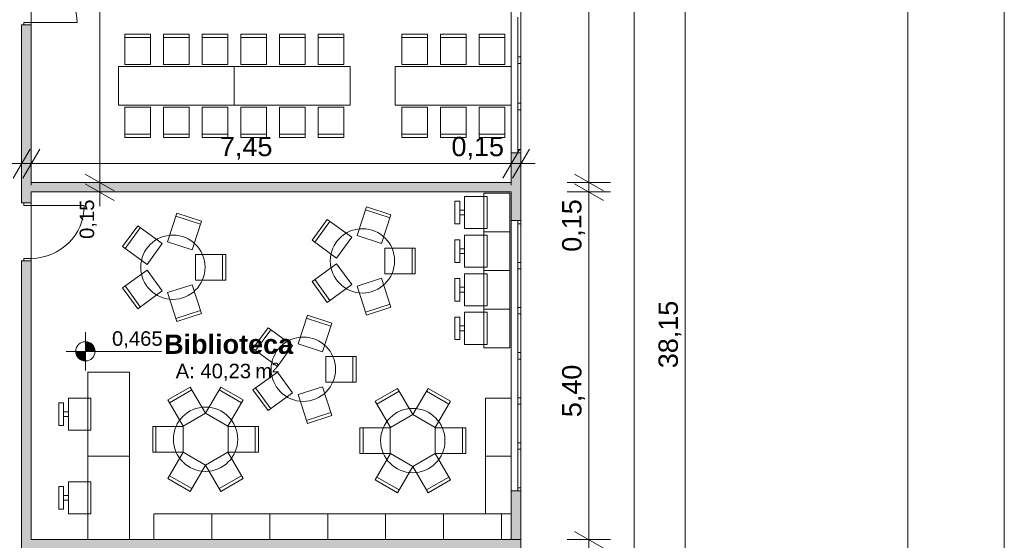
# Model space of a CAD drawing. Header units: millimetres. Extents: x 0 to 723, y 0 to 672.
# Tile 17 of 29: x 621 to 723, y 479 to 533. Entities that reach past the tile are written whole.
import ezdxf
from ezdxf.xclip import XClip

# ---------------------------------------------------------------- set-up
doc = ezdxf.new("R2010")
doc.units = ezdxf.units.MM
doc.header["$MEASUREMENT"] = 0
doc.header["$XCLIPFRAME"] = 0
for name, color, linetype in [('Cotas - Geral.2D', 7, 'Continuous'), ('Desenho 2D - Geral.2D', 7, 'Continuous'), ('Interior - Mobiliário .ARQ', 7, 'Continuous'), ('Laje.ARQ', 7, 'Continuous'), ('Parede.ARQ', 7, 'Continuous'), ('Zonas.ARQ', 7, 'Continuous')]:
    doc.layers.add(name, color=color, linetype=linetype)
doc.styles.add('GENERATED_STYLE_1', font='txt')
doc.styles.add('GENERATED_STYLE_2', font='txt')

# ---------------------------------------------------------------- blocks, each defined once
blk = doc.blocks.new('Desenho_2_2', base_point=(-392.83, 470.64))
at = {"layer": 'Cotas - Geral.2D', "linetype": 'Continuous', "lineweight": 0}
for points in [[(627.45, 498.73), (628.45, 498.73), (628.38, 499.11), (628.16, 499.43), (627.84, 499.65), (627.45, 499.73)], [(627.45, 498.73), (626.45, 498.73), (626.53, 498.34), (626.75, 498.02), (627.07, 497.8), (627.45, 497.73)]]:
    blk.add_hatch(color=7, dxfattribs=at).paths.add_polyline_path(points)
at = {"layer": 'Parede.ARQ', "linetype": 'Continuous', "lineweight": 0}
for points in [[(620.85, 516.23), (621.85, 516.23), (621.85, 532.53), (620.85, 532.53)], [(671.52, 512.27), (672.52, 512.27), (672.52, 519.29), (671.52, 519.29)], [(621.85, 515.23), (620.85, 516.23), (620.85, 514.1), (621.85, 514.1)], [(671.52, 516.23), (620.85, 516.23), (621.85, 515.23), (671.52, 515.23)], [(620.85, 479.23), (621.85, 479.23), (621.85, 508.1), (620.85, 508.1)], [(671.52, 479.23), (672.52, 479.23), (672.52, 484.27), (671.52, 484.27)], [(672.52, 479.23), (620.85, 479.23), (620.85, 478.23), (671.52, 478.23)], [(672.52, 479.23), (671.52, 478.23), (671.52, 476.08), (672.52, 476.08)]]:
    blk.add_hatch(color=36, dxfattribs=at).paths.add_polyline_path(points)
at = {"layer": 'Cotas - Geral.2D', "color": 7, "linetype": 'Continuous', "lineweight": 0}
for p, q in [((684.25, 478.23), (684.25, 627.56)), ((689.53, 373.23), (689.53, 627.56)), ((628.93, 516.23), (628.93, 573.56)), ((679.55, 516.23), (679.55, 573.56)), ((621.72, 519.67), (619.99, 516.67)), ((620.85, 515.92), (620.85, 520.42)), ((622.72, 519.67), (620.99, 516.67)), ((621.85, 515.92), (621.85, 520.42)), ((670.66, 516.67), (672.39, 519.67)), ((671.52, 515.92), (671.52, 520.42)), ((673.39, 519.67), (671.66, 516.67)), ((672.52, 515.92), (672.52, 520.42)), ((619.38, 518.17), (620.85, 518.17)), ((620.85, 518.17), (621.85, 518.17)), ((621.85, 518.17), (671.52, 518.17)), ((671.52, 518.17), (672.52, 518.17)), ((672.52, 518.17), (673.99, 518.17)), ((627.43, 517.09), (630.43, 515.36)), ((678.05, 517.09), (681.05, 515.36)), ((631.18, 516.23), (626.68, 516.23)), ((627.43, 516.09), (630.43, 514.36)), ((628.93, 515.23), (628.93, 516.23)), ((681.8, 516.23), (677.3, 516.23)), ((678.05, 516.09), (681.05, 514.36)), ((679.55, 515.23), (679.55, 516.23)), ((631.18, 515.23), (626.68, 515.23)), ((628.93, 513.76), (628.93, 515.23)), ((681.8, 515.23), (677.3, 515.23)), ((679.55, 479.23), (679.55, 515.23)), ((627.45, 496.73), (627.45, 500.73)), ((625.45, 498.73), (635.33, 498.73)), ((678.05, 480.09), (681.05, 478.36)), ((681.8, 479.23), (677.3, 479.23)), ((679.55, 478.23), (679.55, 479.23))]:
    blk.add_line(p, q, dxfattribs=at)
blk.add_circle((627.45, 498.73), 1, dxfattribs=at)
at = {"layer": 'Interior - Mobiliário .ARQ', "color": 7, "linetype": 'Continuous', "lineweight": 0}
for p, q in [((634.19, 531.56), (631.52, 531.56)), ((631.52, 531.56), (631.52, 528.43)), ((631.52, 531.23), (634.19, 531.23)), ((634.19, 528.43), (634.19, 531.56)), ((638.19, 531.56), (635.52, 531.56)), ((635.52, 531.56), (635.52, 528.43)), ((635.52, 531.23), (638.19, 531.23)), ((638.19, 528.43), (638.19, 531.56)), ((642.19, 531.56), (639.52, 531.56)), ((639.52, 531.56), (639.52, 528.43)), ((639.52, 531.23), (642.19, 531.23)), ((642.19, 528.43), (642.19, 531.56)), ((646.19, 531.56), (643.52, 531.56)), ((643.52, 531.56), (643.52, 528.43)), ((643.52, 531.23), (646.19, 531.23)), ((646.19, 528.43), (646.19, 531.56)), ((650.19, 531.56), (647.52, 531.56)), ((647.52, 531.56), (647.52, 528.43)), ((647.52, 531.23), (650.19, 531.23)), ((650.19, 528.43), (650.19, 531.56)), ((654.19, 531.56), (651.52, 531.56)), ((651.52, 531.56), (651.52, 528.43)), ((651.52, 531.23), (654.19, 531.23)), ((654.19, 528.43), (654.19, 531.56)), ((662.86, 531.56), (660.19, 531.56)), ((660.19, 531.56), (660.19, 528.43)), ((660.19, 531.23), (662.86, 531.23)), ((662.86, 528.43), (662.86, 531.56)), ((666.86, 531.56), (664.19, 531.56)), ((664.19, 531.56), (664.19, 528.43)), ((664.19, 531.23), (666.86, 531.23)), ((666.86, 528.43), (666.86, 531.56)), ((670.86, 531.56), (668.19, 531.56)), ((668.19, 531.56), (668.19, 528.43)), ((668.19, 531.23), (670.86, 531.23)), ((670.86, 528.43), (670.86, 531.56)), ((642.86, 528.23), (630.86, 528.23)), ((630.86, 528.23), (630.86, 524.23)), ((631.52, 528.43), (634.19, 528.43)), ((635.52, 528.43), (638.19, 528.43)), ((639.52, 528.43), (642.19, 528.43)), ((654.86, 528.23), (642.86, 528.23)), ((642.86, 528.23), (642.86, 524.23)), ((642.86, 524.23), (642.86, 528.23)), ((643.52, 528.43), (646.19, 528.43)), ((647.52, 528.43), (650.19, 528.43)), ((651.52, 528.43), (654.19, 528.43)), ((654.86, 524.23), (654.86, 528.23)), ((671.52, 528.23), (659.52, 528.23)), ((659.52, 528.23), (659.52, 524.23)), ((660.19, 528.43), (662.86, 528.43)), ((664.19, 528.43), (666.86, 528.43)), ((668.19, 528.43), (670.86, 528.43)), ((671.52, 524.23), (671.52, 528.23)), ((630.86, 524.23), (642.86, 524.23)), ((631.52, 520.89), (631.52, 524.03)), ((631.52, 524.03), (634.19, 524.03)), ((634.19, 524.03), (634.19, 520.89)), ((635.52, 520.89), (635.52, 524.03)), ((635.52, 524.03), (638.19, 524.03)), ((638.19, 524.03), (638.19, 520.89)), ((639.52, 520.89), (639.52, 524.03)), ((639.52, 524.03), (642.19, 524.03)), ((642.19, 524.03), (642.19, 520.89)), ((642.86, 524.23), (654.86, 524.23)), ((643.52, 520.89), (643.52, 524.03)), ((643.52, 524.03), (646.19, 524.03)), ((646.19, 524.03), (646.19, 520.89)), ((647.52, 520.89), (647.52, 524.03)), ((647.52, 524.03), (650.19, 524.03)), ((650.19, 524.03), (650.19, 520.89)), ((651.52, 520.89), (651.52, 524.03)), ((651.52, 524.03), (654.19, 524.03)), ((654.19, 524.03), (654.19, 520.89)), ((659.52, 524.23), (671.52, 524.23)), ((660.19, 520.89), (660.19, 524.03)), ((660.19, 524.03), (662.86, 524.03)), ((662.86, 524.03), (662.86, 520.89)), ((664.19, 520.89), (664.19, 524.03)), ((664.19, 524.03), (666.86, 524.03)), ((666.86, 524.03), (666.86, 520.89)), ((668.19, 520.89), (668.19, 524.03)), ((668.19, 524.03), (670.86, 524.03)), ((670.86, 524.03), (670.86, 520.89)), ((631.52, 521.23), (634.19, 521.23)), ((634.19, 520.89), (631.52, 520.89)), ((635.52, 521.23), (638.19, 521.23)), ((638.19, 520.89), (635.52, 520.89)), ((639.52, 521.23), (642.19, 521.23)), ((642.19, 520.89), (639.52, 520.89)), ((643.52, 521.23), (646.19, 521.23)), ((646.19, 520.89), (643.52, 520.89)), ((647.52, 521.23), (650.19, 521.23)), ((650.19, 520.89), (647.52, 520.89)), ((651.52, 521.23), (654.19, 521.23)), ((654.19, 520.89), (651.52, 520.89)), ((660.19, 521.23), (662.86, 521.23)), ((662.86, 520.89), (660.19, 520.89)), ((664.19, 521.23), (666.86, 521.23)), ((666.86, 520.89), (664.19, 520.89)), ((668.19, 521.23), (670.86, 521.23)), ((670.86, 520.89), (668.19, 520.89)), ((669.02, 514.77), (666.69, 514.77)), ((666.69, 514.77), (666.69, 511.44)), ((671.36, 515.11), (668.69, 515.11)), ((668.69, 515.11), (668.69, 511.11)), ((669.02, 511.44), (669.02, 514.77)), ((671.36, 511.11), (671.36, 515.11)), ((656.54, 513.71), (655.57, 510.73)), ((659.07, 512.88), (656.54, 513.71)), ((666.19, 514.27), (665.69, 514.27)), ((665.69, 514.27), (665.69, 511.94)), ((666.19, 511.94), (666.19, 514.27)), ((636.92, 513.05), (635.95, 510.07)), ((636.82, 512.73), (639.35, 511.91)), ((639.46, 512.22), (636.92, 513.05)), ((656.43, 513.39), (658.97, 512.57)), ((658.1, 509.9), (659.07, 512.88)), ((666.69, 513.36), (666.19, 513.36)), ((666.19, 513.36), (666.19, 512.86)), ((666.19, 512.86), (666.69, 512.86)), ((666.69, 512.86), (666.69, 513.36)), ((632.86, 511.73), (631.29, 509.57)), ((631.56, 509.37), (633.13, 511.53)), ((635.39, 509.89), (632.86, 511.73)), ((638.49, 509.24), (639.46, 512.22)), ((652.48, 512.39), (650.91, 510.23)), ((651.18, 510.04), (652.75, 512.19)), ((655.01, 510.55), (652.48, 512.39)), ((665.69, 511.94), (666.19, 511.94)), ((653.44, 508.39), (655.01, 510.55)), ((655.57, 510.73), (658.1, 509.9)), ((666.69, 511.44), (669.02, 511.44)), ((669.02, 510.77), (666.69, 510.77)), ((666.69, 510.77), (666.69, 507.44)), ((671.36, 511.11), (668.69, 511.11)), ((668.69, 511.11), (668.69, 507.11)), ((668.69, 511.11), (671.36, 511.11)), ((669.02, 507.44), (669.02, 510.77)), ((671.36, 507.11), (671.36, 511.11)), ((631.29, 509.57), (633.83, 507.73)), ((633.83, 507.73), (635.39, 509.89)), ((635.95, 510.07), (638.49, 509.24)), ((650.91, 510.23), (653.44, 508.39)), ((666.19, 510.27), (665.69, 510.27)), ((665.69, 510.27), (665.69, 507.94)), ((666.19, 507.94), (666.19, 510.27)), ((638.83, 508.77), (638.83, 506.1)), ((641.97, 508.77), (638.83, 508.77)), ((641.63, 508.77), (641.63, 506.1)), ((641.97, 506.1), (641.97, 508.77)), ((658.45, 509.43), (658.45, 506.76)), ((661.58, 509.43), (658.45, 509.43)), ((661.25, 509.43), (661.25, 506.76)), ((661.58, 506.76), (661.58, 509.43)), ((666.69, 509.36), (666.19, 509.36)), ((666.19, 509.36), (666.19, 508.86)), ((666.19, 508.86), (666.69, 508.86)), ((666.69, 508.86), (666.69, 509.36)), ((653.44, 507.8), (650.91, 505.96)), ((655.01, 505.65), (653.44, 507.8)), ((665.69, 507.94), (666.19, 507.94)), ((666.69, 507.44), (669.02, 507.44)), ((633.83, 507.14), (631.29, 505.3)), ((635.39, 504.99), (633.83, 507.14)), ((658.45, 506.76), (661.58, 506.76)), ((669.02, 506.77), (666.69, 506.77)), ((666.69, 506.77), (666.69, 503.44)), ((668.69, 507.11), (671.36, 507.11)), ((671.36, 507.11), (668.69, 507.11)), ((668.69, 507.11), (668.69, 503.11)), ((669.02, 503.44), (669.02, 506.77)), ((671.36, 503.11), (671.36, 507.11)), ((633.13, 503.34), (631.56, 505.5)), ((638.49, 505.63), (635.95, 504.81)), ((639.46, 502.65), (638.49, 505.63)), ((638.83, 506.1), (641.97, 506.1)), ((650.91, 505.96), (652.48, 503.8)), ((652.75, 504), (651.18, 506.16)), ((652.48, 503.8), (655.01, 505.65)), ((658.1, 506.29), (655.57, 505.47)), ((655.57, 505.47), (656.54, 502.49)), ((659.07, 503.31), (658.1, 506.29)), ((666.19, 506.27), (665.69, 506.27)), ((665.69, 506.27), (665.69, 503.94)), ((666.19, 503.94), (666.19, 506.27)), ((631.29, 505.3), (632.86, 503.14)), ((632.86, 503.14), (635.39, 504.99)), ((635.95, 504.81), (636.92, 501.83)), ((666.69, 505.36), (666.19, 505.36)), ((666.19, 505.36), (666.19, 504.86)), ((666.19, 504.86), (666.69, 504.86)), ((666.69, 504.86), (666.69, 505.36)), ((658.97, 503.63), (656.43, 502.8)), ((665.69, 503.94), (666.19, 503.94)), ((666.69, 503.44), (669.02, 503.44)), ((639.35, 502.97), (636.82, 502.14)), ((636.92, 501.83), (639.46, 502.65)), ((650.42, 502.49), (649.45, 499.51)), ((652.95, 501.66), (650.42, 502.49)), ((656.54, 502.49), (659.07, 503.31)), ((669.02, 502.77), (666.69, 502.77)), ((666.69, 502.77), (666.69, 499.44)), ((671.36, 503.11), (668.69, 503.11)), ((668.69, 503.11), (668.69, 499.11)), ((668.69, 503.11), (671.36, 503.11)), ((669.02, 499.44), (669.02, 502.77)), ((671.36, 499.11), (671.36, 503.11)), ((650.31, 502.17), (652.85, 501.35)), ((651.98, 498.68), (652.95, 501.66)), ((666.19, 502.27), (665.69, 502.27)), ((665.69, 502.27), (665.69, 499.94)), ((666.19, 499.94), (666.19, 502.27)), ((666.69, 501.36), (666.19, 501.36)), ((666.19, 501.36), (666.19, 500.86)), ((666.69, 500.86), (666.69, 501.36)), ((646.36, 501.17), (644.79, 499.01)), ((645.06, 498.82), (646.63, 500.97)), ((648.89, 499.33), (646.36, 501.17)), ((666.19, 500.86), (666.69, 500.86)), ((647.32, 497.17), (648.89, 499.33)), ((649.45, 499.51), (651.98, 498.68)), ((665.69, 499.94), (666.19, 499.94)), ((666.69, 499.44), (669.02, 499.44)), ((644.79, 499.01), (647.32, 497.17)), ((668.69, 499.11), (671.36, 499.11)), ((652.33, 498.21), (652.33, 495.54)), ((655.46, 498.21), (652.33, 498.21)), ((655.13, 498.21), (655.13, 495.54)), ((655.46, 495.54), (655.46, 498.21)), ((627.69, 496.56), (632.02, 496.56)), ((627.69, 487.89), (627.69, 496.56)), ((632.02, 496.56), (632.02, 487.89)), ((647.32, 496.58), (644.79, 494.74)), ((648.89, 494.43), (647.32, 496.58)), ((652.33, 495.54), (655.46, 495.54)), ((638.3, 495.03), (635.99, 493.7)), ((636.16, 493.41), (638.47, 494.74)), ((639.87, 492.32), (638.3, 495.03)), ((641.46, 495.03), (639.89, 492.32)), ((641.29, 494.74), (643.6, 493.41)), ((643.77, 493.7), (641.46, 495.03)), ((644.79, 494.74), (646.36, 492.59)), ((646.63, 492.78), (645.06, 494.94)), ((646.36, 492.59), (648.89, 494.43)), ((651.98, 495.07), (649.45, 494.25)), ((649.45, 494.25), (650.42, 491.27)), ((652.95, 492.09), (651.98, 495.07)), ((659.75, 494.89), (657.44, 493.56)), ((657.61, 493.27), (659.92, 494.6)), ((661.32, 492.18), (659.75, 494.89)), ((662.91, 494.89), (661.34, 492.18)), ((662.74, 494.6), (665.05, 493.27)), ((665.22, 493.56), (662.91, 494.89)), ((624.69, 491.06), (624.69, 493.39)), ((624.69, 493.39), (625.19, 493.39)), ((625.19, 493.39), (625.19, 491.06)), ((625.69, 493.89), (628.02, 493.89)), ((625.69, 490.56), (625.69, 493.89)), ((628.02, 493.89), (628.02, 490.56)), ((635.99, 493.7), (637.56, 490.98)), ((642.2, 490.98), (643.77, 493.7)), ((657.44, 493.56), (659.01, 490.84)), ((663.65, 490.84), (665.22, 493.56)), ((671.52, 493.89), (668.86, 493.89)), ((668.86, 493.89), (668.86, 481.89)), ((671.52, 481.89), (671.52, 493.89)), ((625.19, 492.48), (625.69, 492.48)), ((625.19, 491.98), (625.19, 492.48)), ((625.69, 492.48), (625.69, 491.98)), ((637.56, 490.98), (639.87, 492.32)), ((639.89, 492.32), (642.2, 490.98)), ((652.85, 492.41), (650.31, 491.58)), ((659.01, 490.84), (661.32, 492.18)), ((661.34, 492.18), (663.65, 490.84)), ((625.69, 491.98), (625.19, 491.98)), ((650.42, 491.27), (652.95, 492.09)), ((625.19, 491.06), (624.69, 491.06)), ((628.02, 490.56), (625.69, 490.56)), ((637.55, 490.96), (634.41, 490.96)), ((634.41, 490.96), (634.41, 488.3)), ((634.75, 488.3), (634.75, 490.96)), ((637.55, 488.3), (637.55, 490.96)), ((642.21, 490.96), (642.21, 488.3)), ((645.35, 490.96), (642.21, 490.96)), ((645.01, 490.96), (645.01, 488.3)), ((645.35, 488.3), (645.35, 490.96)), ((659, 490.82), (655.86, 490.82)), ((655.86, 490.82), (655.86, 488.16)), ((656.2, 488.16), (656.2, 490.82)), ((659, 488.16), (659, 490.82)), ((663.66, 490.82), (663.66, 488.16)), ((666.8, 490.82), (663.66, 490.82)), ((666.46, 490.82), (666.46, 488.16)), ((666.8, 488.16), (666.8, 490.82)), ((634.41, 488.3), (637.55, 488.3)), ((637.56, 488.28), (635.99, 485.56)), ((639.87, 486.94), (637.56, 488.28)), ((642.2, 488.28), (639.89, 486.94)), ((643.77, 485.56), (642.2, 488.28)), ((642.21, 488.3), (645.35, 488.3)), ((655.86, 488.16), (659, 488.16)), ((659.01, 488.14), (657.44, 485.42)), ((661.32, 486.8), (659.01, 488.14)), ((663.65, 488.14), (661.34, 486.8)), ((665.22, 485.42), (663.65, 488.14)), ((663.66, 488.16), (666.8, 488.16)), ((627.69, 487.89), (632.02, 487.89)), ((627.69, 479.23), (627.69, 487.89)), ((632.02, 487.89), (627.69, 487.89)), ((632.02, 487.89), (632.02, 479.23)), ((671.52, 487.89), (668.86, 487.89)), ((638.3, 484.23), (639.87, 486.94)), ((639.89, 486.94), (641.46, 484.23)), ((659.75, 484.09), (661.32, 486.8)), ((661.34, 486.8), (662.91, 484.09)), ((625.69, 485.23), (628.02, 485.23)), ((625.69, 481.89), (625.69, 485.23)), ((628.02, 485.23), (628.02, 481.89)), ((635.99, 485.56), (638.3, 484.23)), ((638.47, 484.52), (636.16, 485.85)), ((643.6, 485.85), (641.29, 484.52)), ((641.46, 484.23), (643.77, 485.56)), ((657.44, 485.42), (659.75, 484.09)), ((659.92, 484.38), (657.61, 485.71)), ((665.05, 485.71), (662.74, 484.38)), ((662.91, 484.09), (665.22, 485.42)), ((624.69, 482.39), (624.69, 484.73)), ((624.69, 484.73), (625.19, 484.73)), ((625.19, 484.73), (625.19, 482.39)), ((625.19, 483.81), (625.69, 483.81)), ((625.19, 483.31), (625.19, 483.81)), ((625.69, 483.31), (625.19, 483.31)), ((625.69, 483.81), (625.69, 483.31)), ((625.19, 482.39), (624.69, 482.39)), ((628.02, 481.89), (625.69, 481.89)), ((646.52, 481.89), (634.52, 481.89)), ((634.52, 481.89), (634.52, 479.23)), ((640.52, 481.89), (640.52, 479.23)), ((658.52, 481.89), (646.52, 481.89)), ((646.52, 481.89), (646.52, 479.23)), ((646.52, 479.23), (646.52, 481.89)), ((652.52, 481.89), (652.52, 479.23)), ((670.52, 481.89), (658.52, 481.89)), ((658.52, 481.89), (658.52, 479.23)), ((658.52, 479.23), (658.52, 481.89)), ((664.52, 481.89), (664.52, 479.23)), ((668.86, 481.89), (671.52, 481.89)), ((670.52, 479.23), (670.52, 481.89)), ((632.02, 479.23), (627.69, 479.23)), ((634.52, 479.23), (646.52, 479.23)), ((646.52, 479.23), (658.52, 479.23)), ((658.52, 479.23), (670.52, 479.23))]:
    blk.add_line(p, q, dxfattribs=at)
for centre, start, end in [((636.5, 507.44), 0, 180), ((656.12, 508.1), 0, 180), ((636.5, 507.44), 180, 0), ((656.12, 508.1), 180, 0), ((650, 496.88), 0, 180), ((650, 496.88), 180, 0), ((639.88, 489.63), 0, 180), ((661.33, 489.49), 0, 180), ((639.88, 489.63), 180, 0), ((661.33, 489.49), 180, 0)]:
    blk.add_arc(centre, 3.33, start, end, dxfattribs=at)
at = {"layer": 'Laje.ARQ', "color": 83, "linetype": 'Continuous', "lineweight": 0, "flags": 128}
for points in [[(671.52, 573.56), (624.52, 573.56), (624.52, 553.56), (621.85, 553.56), (621.85, 516.23), (671.52, 516.23)], [(621.85, 479.23), (671.52, 479.23), (671.52, 515.23), (621.85, 515.23)]]:
    blk.add_lwpolyline(points, close=True, dxfattribs=at)
at = {"layer": 'Parede.ARQ', "color": 7, "linetype": 'Continuous', "lineweight": 0}
for p, q in [((671.52, 543.29), (671.52, 519.29)), ((672.52, 543.29), (672.52, 519.29)), ((672.19, 533.35), (672.19, 529.22)), ((672.52, 529.22), (672.52, 533.35)), ((621.09, 532.53), (620.85, 532.53)), ((621.09, 532.53), (620.85, 532.53)), ((620.85, 532.53), (620.85, 532.28)), ((620.85, 532.53), (620.85, 532.28)), ((621.09, 532.53), (621.09, 532.79)), ((621.09, 532.79), (621.85, 532.79)), ((621.85, 532.53), (621.09, 532.53)), ((621.85, 532.53), (621.09, 532.53)), ((621.85, 532.53), (621.09, 532.53)), ((621.85, 532.79), (621.85, 532.53)), ((621.85, 532.79), (626.59, 532.79)), ((621.85, 532.53), (621.85, 532.28)), ((621.85, 532.53), (621.85, 532.28)), ((672.52, 529.22), (672.19, 529.22)), ((672.19, 529.22), (672.19, 528.89)), ((672.19, 528.89), (672.19, 528.55)), ((672.52, 528.89), (672.52, 529.22)), ((672.52, 528.55), (672.52, 528.89)), ((672.19, 528.55), (672.52, 528.55)), ((672.19, 528.55), (672.19, 524.42)), ((672.52, 524.42), (672.52, 528.55)), ((672.52, 524.42), (672.19, 524.42)), ((672.19, 524.42), (672.19, 524.09)), ((672.19, 524.09), (672.19, 523.75)), ((672.19, 523.75), (672.52, 523.75)), ((672.19, 523.75), (672.19, 519.62)), ((672.52, 524.09), (672.52, 524.42)), ((672.52, 523.75), (672.52, 524.09)), ((672.52, 519.62), (672.52, 523.75)), ((672.19, 519.29), (671.52, 519.29)), ((672.52, 519.62), (672.19, 519.62)), ((672.19, 519.62), (672.19, 519.29)), ((672.52, 519.29), (672.19, 519.29)), ((672.52, 519.29), (672.19, 519.29)), ((672.52, 519.29), (672.52, 519.62)), ((620.85, 514.1), (620.85, 514.34)), ((620.85, 514.1), (620.85, 514.34)), ((621.09, 514.1), (620.85, 514.1)), ((621.09, 514.1), (620.85, 514.1)), ((621.09, 513.83), (621.09, 514.1)), ((621.09, 514.1), (621.85, 514.1)), ((621.85, 514.1), (621.09, 514.1)), ((621.85, 514.1), (621.09, 514.1)), ((621.85, 513.83), (621.09, 513.83)), ((621.85, 514.1), (621.85, 514.34)), ((621.85, 514.1), (621.85, 514.34)), ((621.85, 514.1), (621.85, 513.83)), ((621.85, 513.83), (627.32, 513.83)), ((671.52, 512.27), (671.52, 484.27)), ((672.19, 512.27), (671.52, 512.27)), ((672.19, 512.27), (672.19, 511.93)), ((672.52, 512.27), (672.19, 512.27)), ((672.52, 512.27), (672.19, 512.27)), ((672.19, 511.93), (672.52, 511.93)), ((672.19, 511.93), (672.19, 507.93)), ((672.52, 512.27), (672.52, 484.27)), ((672.52, 511.93), (672.52, 512.27)), ((672.52, 507.93), (672.52, 511.93)), ((621.09, 508.1), (620.85, 508.1)), ((621.09, 508.1), (620.85, 508.1)), ((620.85, 508.1), (620.85, 507.85)), ((620.85, 508.1), (620.85, 507.85)), ((621.09, 508.1), (621.09, 508.36)), ((621.09, 508.36), (621.85, 508.36)), ((621.85, 508.1), (621.09, 508.1)), ((621.85, 508.1), (621.09, 508.1)), ((621.85, 508.1), (621.09, 508.1)), ((621.85, 508.36), (621.85, 508.1)), ((621.85, 508.1), (621.85, 507.85)), ((621.85, 508.1), (621.85, 507.85)), ((672.52, 507.93), (672.19, 507.93)), ((672.19, 507.93), (672.19, 507.6)), ((672.19, 507.6), (672.19, 507.27)), ((672.52, 507.6), (672.52, 507.93)), ((672.52, 507.27), (672.52, 507.6)), ((672.19, 507.27), (672.52, 507.27)), ((672.19, 507.27), (672.19, 503.27)), ((672.52, 503.27), (672.52, 507.27)), ((672.52, 503.27), (672.19, 503.27)), ((672.19, 503.27), (672.19, 502.93)), ((672.19, 502.93), (672.19, 502.6)), ((672.19, 502.6), (672.52, 502.6)), ((672.19, 502.6), (672.19, 498.6)), ((672.52, 502.93), (672.52, 503.27)), ((672.52, 502.6), (672.52, 502.93)), ((672.52, 498.6), (672.52, 502.6)), ((672.52, 498.6), (672.19, 498.6)), ((672.19, 498.6), (672.19, 498.27)), ((672.19, 498.27), (672.19, 497.93)), ((672.52, 498.27), (672.52, 498.6)), ((672.52, 497.93), (672.52, 498.27)), ((672.19, 497.93), (672.52, 497.93)), ((672.19, 497.93), (672.19, 493.93)), ((672.52, 493.93), (672.52, 497.93)), ((672.52, 493.93), (672.19, 493.93)), ((672.19, 493.93), (672.19, 493.6)), ((672.19, 493.6), (672.19, 493.27)), ((672.19, 493.27), (672.52, 493.27)), ((672.19, 493.27), (672.19, 489.27)), ((672.52, 493.6), (672.52, 493.93)), ((672.52, 493.27), (672.52, 493.6)), ((672.52, 489.27), (672.52, 493.27)), ((672.52, 489.27), (672.19, 489.27)), ((672.19, 489.27), (672.19, 488.93)), ((672.52, 488.93), (672.52, 489.27)), ((672.19, 488.93), (672.19, 488.6)), ((672.19, 488.6), (672.52, 488.6)), ((672.19, 488.6), (672.19, 484.6)), ((672.52, 488.6), (672.52, 488.93)), ((672.52, 484.6), (672.52, 488.6)), ((672.19, 484.27), (671.52, 484.27)), ((672.52, 484.6), (672.19, 484.6)), ((672.19, 484.6), (672.19, 484.27)), ((672.52, 484.27), (672.19, 484.27)), ((672.52, 484.27), (672.19, 484.27)), ((672.52, 484.27), (672.52, 484.6))]:
    blk.add_line(p, q, dxfattribs=at)
at = {"layer": 'Parede.ARQ', "color": 7, "linetype": 'Continuous', "lineweight": 0, "flags": 128}
for points in [[(620.85, 532.53), (620.85, 516.23)], [(621.85, 516.23), (621.85, 532.53)], [(671.52, 519.29), (671.52, 516.23)], [(672.52, 512.27), (672.52, 519.29)], [(620.85, 516.23), (620.85, 514.1)], [(671.52, 516.23), (621.85, 516.23)], [(621.85, 514.1), (621.85, 515.23)], [(621.85, 515.23), (671.52, 515.23)], [(671.52, 515.23), (671.52, 512.27)], [(620.85, 508.1), (620.85, 479.23)], [(621.85, 479.23), (621.85, 508.1)], [(671.52, 484.27), (671.52, 479.23)], [(672.52, 479.23), (672.52, 484.27)], [(620.85, 479.23), (620.85, 478.23)], [(672.52, 479.23), (621.85, 479.23)], [(671.52, 479.23), (672.52, 479.23)], [(672.52, 476.08), (672.52, 479.23)]]:
    blk.add_lwpolyline(points, dxfattribs=at)
at = {"layer": 'Parede.ARQ', "color": 7, "linetype": 'Continuous', "lineweight": 0}
for centre, radius, start, end in [((621.85, 532.79), 4.73, 0, 90), ((621.85, 513.83), 5.47, 270, 0)]:
    blk.add_arc(centre, radius, start, end, dxfattribs=at)
at = {"layer": 'Zonas.ARQ', "color": 7, "linetype": 'Continuous', "lineweight": 0}
for p, q in [((620.85, 532.53), (620.85, 532.28)), ((621.09, 532.53), (620.85, 532.53)), ((621.85, 532.53), (621.09, 532.53)), ((621.85, 532.53), (621.85, 532.28)), ((672.19, 519.29), (671.52, 519.29)), ((672.52, 519.29), (672.19, 519.29)), ((620.85, 514.1), (620.85, 514.34)), ((621.09, 514.1), (620.85, 514.1)), ((621.85, 514.1), (621.09, 514.1)), ((621.85, 514.1), (621.85, 514.34)), ((672.19, 512.27), (671.52, 512.27)), ((672.52, 512.27), (672.19, 512.27)), ((620.85, 508.1), (620.85, 507.85)), ((621.09, 508.1), (620.85, 508.1)), ((621.85, 508.1), (621.09, 508.1)), ((621.85, 508.1), (621.85, 507.85)), ((672.19, 484.27), (671.52, 484.27)), ((672.52, 484.27), (672.19, 484.27))]:
    blk.add_line(p, q, dxfattribs=at)
at = {"layer": 'Cotas - Geral.2D', "color": 7, "linetype": 'Continuous', "lineweight": 0, "attachment_point": 7, "style": 'GENERATED_STYLE_1'}
for s, insert, char_height, width in [('\\A1;{\\pql;\\fArial|b0|i0|c0|p38;7,45}', (641.37, 518.57), 2, 5.3212), ('\\A1;{\\pql;\\fArial|b0|i0|c0|p38;0,15}', (665.33, 518.57), 2, 5.3212), ('\\A1;{\\pql;\\fArial|b0|i0|c0|p38;0,465}', (630.2, 499.03), 1.5, 5.1291)]:
    blk.add_mtext(s, dxfattribs=dict(at, insert=insert, char_height=char_height, width=width))
at = {"layer": 'Cotas - Geral.2D', "color": 7, "linetype": 'Continuous', "lineweight": 0, "attachment_point": 7, "rotation": 90, "style": 'GENERATED_STYLE_1'}
for s, insert, char_height, width in [('\\A1;{\\pql;\\fArial|b0|i0|c0|p38;0,15}', (628.63, 510.37), 1.5, 3.9909), ('\\A1;{\\pql;\\fArial|b0|i0|c0|p38;0,15}', (679.15, 509.04), 2, 5.3212), ('\\A1;{\\pql;\\fArial|b0|i0|c0|p38;38,15}', (689.13, 496.98), 2, 6.8389), ('\\A1;{\\pql;\\fArial|b0|i0|c0|p38;5,40}', (679.15, 491.91), 2, 5.3212)]:
    blk.add_mtext(s, dxfattribs=dict(at, insert=insert, char_height=char_height, width=width))
at = {"layer": 'Zonas.ARQ', "color": 7, "linetype": 'Continuous', "lineweight": 0, "attachment_point": 1}
for s, insert, char_height, style in [('\\A1;{\\pql;\\fArial|b1|i0|c0|p38;Biblioteca}', (635.59, 500.47), 2, 'GENERATED_STYLE_2'), ('\\A1;{\\pql;\\fArial|b0|i0|c0|p38;A: 40,23}', (636.79, 497.44), 1.5, 'GENERATED_STYLE_1'), ('\\A1;{\\pql;\\fArial|b0|i0|c0|p38;2}', (646.74, 497.55), 1, 'GENERATED_STYLE_1'), ('\\A1;{\\pql;\\fArial|b0|i0|c0|p38; m}', (644.45, 497.44), 1.5, 'GENERATED_STYLE_1')]:
    blk.add_mtext(s, dxfattribs=dict(at, insert=insert, char_height=char_height, style=style))

msp = doc.modelspace()

# ---------------------------------------------------------------- linework, layer by layer
at = {"layer": 'Desenho 2D - Geral.2D', "color": 7, "linetype": 'Continuous', "lineweight": 0}
for p, q in [((722.54, 0), (722.54, 672.34)), ((712.54, 9.89), (712.54, 661.95))]:
    msp.add_line(p, q, dxfattribs=at)

# ---------------------------------------------------------------- block references
at = {"color": 7, "linetype": 'Continuous', "lineweight": 0}
ref = msp.add_blockref('Desenho_2_2', (-392.83, 470.64), dxfattribs=at)
XClip(ref).set_block_clipping_path([(481.2565355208, 323.9834960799), (703.3929709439, 655.0257970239)])

doc.saveas('drawing.dxf')
